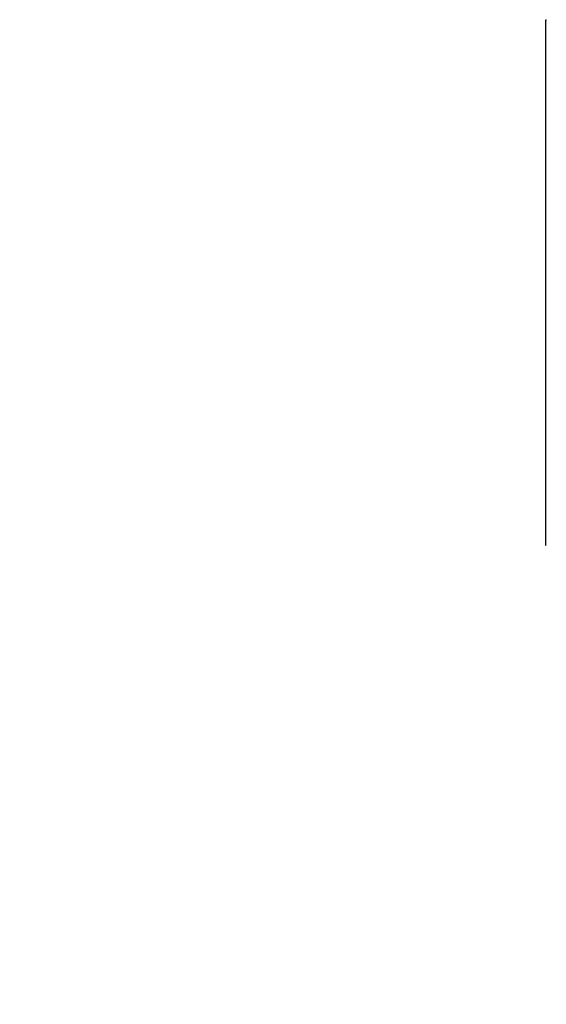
# Model space of a CAD drawing. Header units: inches. Extents: x 0 to 188, y 0 to 141.
# Tile 4 of 23: x 86 to 101, y 42 to 69. Entities that reach past the tile are written whole.
import ezdxf
from ezdxf import colors
from ezdxf.entities.mleader import LeaderData, LeaderLine
from ezdxf.math import Vec2, Vec3

# ---------------------------------------------------------------- set-up
doc = ezdxf.new("R2010")
doc.units = ezdxf.units.IN
doc.header["$MEASUREMENT"] = 0
doc.layers.add('COM57176-49', color=7, linetype='Continuous')
doc.layers.add('Default', color=7, linetype='Continuous')

# ---------------------------------------------------------------- blocks, each defined once
blk = doc.blocks.new('SE6')
at = {"layer": 'COM57176-49', "color": 7, "linetype": 'Continuous'}
blk.add_line((100.54, 69.457), (100.54, 54.912), dxfattribs=at)
for centre, start_param in [((100.626, 69.457), 2.356194), ((100.626, 54.912), 3.141593)]:
    blk.add_ellipse(centre, major_axis=(0.086, 0), ratio=0.57735, start_param=start_param, end_param=3.926991, dxfattribs=at)
blk = doc.blocks.new('_DOT')
at = {"color": 0}
blk.add_line((0, 0), (-1, 0), dxfattribs=at)
at = {"color": 0, "const_width": 0.333}
blk.add_lwpolyline([(-0.1665, 0, 1), (0.1665, 0, 1)], format="xyb", close=True, dxfattribs=at)
blk = doc.blocks.new('Block222')
at = {"layer": 'Default', "color": 7, "linetype": 'Continuous'}
ml = blk.add_multileader_mtext('Standard', dxfattribs=at)
ml.set_content('{\\pxsm0.9;\\fArial|b1||i0||c0|p34;\\W1.;SDC249U36BK\\P}', color=7)
ml.set_leader_properties()
ml.set_arrow_properties(name='DOT')
ml.build(insert=Vec2(0, 0))
ml.multileader.update_dxf_attribs({"leader_type": 0, "dogleg_length": 0, "arrow_head_size": 2.25})
ctx = ml.context
ctx.base_point, ctx.char_height, ctx.arrow_head_size, ctx.landing_gap_size = Vec3(152.319, -85.833), 2.25, 2.25, 0.787
ctx.text_align_type = 1
notes = []
notes.append((ctx, [(0, (0, 0, 0), (0, 0), (1, 0), 1, [])]))
ctx.mtext.insert, ctx.mtext.alignment = Vec3(163.433, -84.687), 2
for ctx, leaders in notes:
    for number, flags, end, landing, length, lines in leaders:
        leader = LeaderData()
        leader.index, (leader.has_last_leader_line, leader.has_dogleg_vector, leader.attachment_direction) = number, flags
        leader.last_leader_point, leader.dogleg_vector, leader.dogleg_length = Vec3(end), Vec3(landing), length
        for number, points, colour, breaks in lines:
            line = LeaderLine()
            line.index, line.vertices, line.color, line.breaks = number, Vec3.list(points), colors.encode_raw_color(colour), breaks
            leader.lines.append(line)
        ctx.leaders.append(leader)

msp = doc.modelspace()

# ---------------------------------------------------------------- block references
at = {"layer": 'Default'}
msp.add_blockref('SE6', (0, 0), dxfattribs=at)
at = {"layer": 'Default', "color": 7, "xscale": 0.72, "yscale": 0.72, "zscale": 0.72}
msp.add_blockref('Block222', (62.286, 63.58), dxfattribs=at)

doc.saveas('drawing.dxf')
